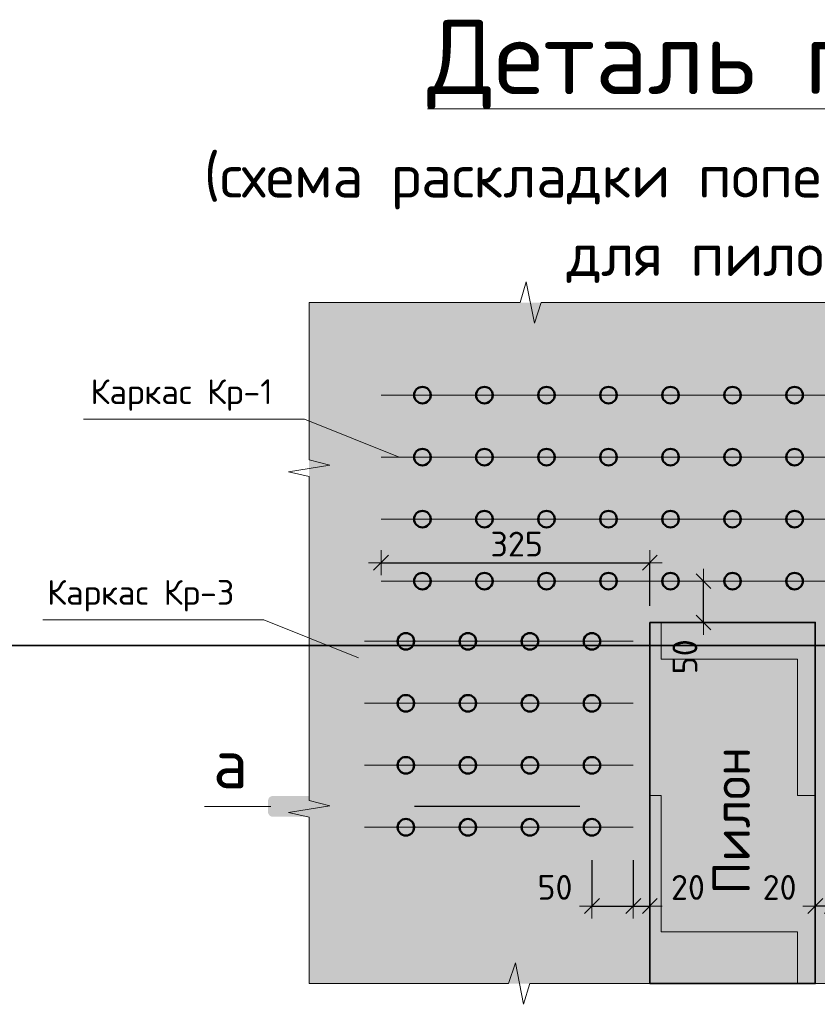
# Model space of a CAD drawing. Header units: metres. Extents: x -38 to 97, y -15 to 21.
# Tile 90 of 111: x 74.3 to 75.264, y 4.037 to 5.229. Entities that reach past the tile are written whole.
import ezdxf

# ---------------------------------------------------------------- set-up
doc = ezdxf.new("R2010")
doc.units = ezdxf.units.M
doc.header["$PDMODE"] = 65
doc.linetypes.add('______2', pattern=[0.27, 0.2, -0.07])
doc.layers.add('XR$4$_3705', color=7, linetype='Continuous')
doc.layers.add('XR$6$_3705', color=7, linetype='Continuous')
for name, color, linetype, lineweight in [('XR$4$ВК__отв в полу 1-2 эт', 220, 'Continuous', 25), ('XR$4$Размерная линия (1)', 7, 'Continuous', 13), ('XR$4$Текст_ общее_1', 7, 'Continuous', 13), ('XR$6$ВК__отв в полу 1-2 эт', 220, 'Continuous', 25), ('XR$6$Размерная линия (1)', 7, 'Continuous', 13), ('XR$6$Текст_ общее_1', 7, 'Continuous', 13)]:
    doc.layers.add(name, color=color, linetype=linetype, lineweight=lineweight)
doc.styles.add('ISOCPEUR', font='txt')
doc.dimstyles.new('DIMSTYLE_25', dxfattribs={"dimtxt": 0.03, "dimasz": 0.03, "dimexe": 0, "dimexo": 0, "dimgap": 0.015, "dimtad": 2, "dimdec": 0, "dimlfac": 1000, "dimrnd": 5, "dimzin": 12, "dimdsep": 46, "dimtxsty": 'ISOCPEUR', "dimblk1": 'ALL_ML_STRICH', "dimblk2": 'ALL_ML_STRICH', "dimsah": 1, "dimcen": 0, "dimclrd": 7, "dimclre": 256, "dimclrt": 7, "dimadec": 0, "dimazin": 0, "dimtfac": 1, "dimtdec": 0, "dimtix": 1, "dimtmove": 2, "dimatfit": 3, "dimfxl": 0, "dimtvp": 1.2, "dimtzin": 0, "dimlwd": 0, "dimlwe": -3, "dimarcsym": 0})
doc.dimstyles.new('DIMSTYLE_26', dxfattribs={"dimtxt": 0.03, "dimasz": 0.03, "dimexe": 0, "dimexo": 0, "dimgap": 0.015, "dimtad": 2, "dimdec": 0, "dimlfac": 1000, "dimrnd": 5, "dimzin": 12, "dimdsep": 46, "dimtxsty": 'ISOCPEUR', "dimblk1": 'ALL_ML_STRICH', "dimblk2": 'ALL_ML_STRICH', "dimsah": 1, "dimcen": 0, "dimclrd": 7, "dimclre": 256, "dimclrt": 7, "dimadec": 0, "dimazin": 0, "dimtfac": 1, "dimtdec": 0, "dimtix": 1, "dimtmove": 2, "dimatfit": 3, "dimfxl": 0, "dimtzin": 0, "dimlwd": 0, "dimlwe": -3, "dimarcsym": 0})
doc.dimstyles.new('DIMSTYLE_27', dxfattribs={"dimtxt": 0.03, "dimasz": 0.03, "dimexe": 0, "dimexo": 1e-06, "dimgap": 0.015, "dimtad": 2, "dimdec": 0, "dimlfac": 1000, "dimrnd": 5, "dimzin": 12, "dimdsep": 46, "dimtxsty": 'ISOCPEUR', "dimblk1": 'ALL_ML_STRICH', "dimblk2": 'ALL_ML_STRICH', "dimsah": 1, "dimcen": 0, "dimse1": 1, "dimse2": 1, "dimclrd": 7, "dimclre": 256, "dimclrt": 7, "dimadec": 0, "dimazin": 0, "dimtfac": 1, "dimtdec": 0, "dimtix": 1, "dimtmove": 2, "dimatfit": 3, "dimfxl": 0, "dimtvp": 1.2, "dimtzin": 0, "dimlwd": 0, "dimlwe": -3, "dimarcsym": 0})
doc.dimstyles.new('DIMSTYLE_28', dxfattribs={"dimtxt": 0.03, "dimasz": 0.03, "dimexe": 0, "dimexo": 1e-06, "dimgap": 0.015, "dimtad": 2, "dimdec": 0, "dimlfac": 1000, "dimrnd": 5, "dimzin": 12, "dimdsep": 46, "dimtxsty": 'ISOCPEUR', "dimblk1": 'ALL_ML_STRICH', "dimblk2": 'ALL_ML_STRICH', "dimsah": 1, "dimcen": 0, "dimse1": 1, "dimse2": 1, "dimclrd": 7, "dimclre": 256, "dimclrt": 7, "dimadec": 0, "dimazin": 0, "dimtfac": 1, "dimtdec": 0, "dimtix": 1, "dimtmove": 2, "dimatfit": 3, "dimfxl": 0, "dimtvp": 1.2, "dimtzin": 0, "dimlwd": 0, "dimlwe": -3, "dimarcsym": 0})
pattern_1 = [(0, (0.33, 0.33), (0.165, 0.165), [0.165, -0.165]), (90, (0.33, 0.33), (-0.165, 0.165), [0.165, -0.165])]

# ---------------------------------------------------------------- blocks, each defined once
blk = doc.blocks.new('ЭЛЕМЕНТ_УЗОРА_7')
at = {"color": 7, "linetype": 'Continuous', "lineweight": 13, "transparency": 33554687}
for p, q in [((74.6496, 4.8864), (74.6496, 4.8864)), ((74.6496, 4.8864), (74.6496, 4.8864)), ((75.6936, 4.8864), (75.6936, 4.8864)), ((75.6936, 4.8864), (75.6936, 4.8864)), ((74.6496, 4.0624), (74.6496, 4.0624)), ((75.6936, 4.0624), (75.6936, 4.0624))]:
    blk.add_line(p, q, dxfattribs=at)
for points in [[(74.6496, 4.8864), (74.9048, 4.8864), (74.9121, 4.9114), (74.9221, 4.8614), (74.9304, 4.8864), (75.1716, 4.8864)], [(75.1716, 4.8864), (75.4268, 4.8864), (75.4341, 4.9114), (75.4441, 4.8614), (75.4524, 4.8864), (75.6936, 4.8864)], [(74.6496, 4.4744), (74.6496, 4.6759), (74.6246, 4.6816), (74.6746, 4.6895), (74.6496, 4.6961), (74.6496, 4.8864)], [(75.6936, 4.8864), (75.6936, 4.6849), (75.7186, 4.6792), (75.6686, 4.6713), (75.6936, 4.6648), (75.6936, 4.4744)], [(74.6496, 4.0624), (74.6496, 4.2639), (74.6246, 4.2696), (74.6746, 4.2775), (74.6496, 4.2841), (74.6496, 4.4744)], [(75.6936, 4.4744), (75.6936, 4.2729), (75.7186, 4.2672), (75.6686, 4.2593), (75.6936, 4.2528), (75.6936, 4.0624)], [(75.1716, 4.0624), (74.9163, 4.0624), (74.909, 4.0374), (74.8991, 4.0874), (74.8907, 4.0624), (74.6496, 4.0624), (74.6496, 4.0624)], [(75.6936, 4.0624), (75.6936, 4.0624), (75.4383, 4.0624), (75.431, 4.0374), (75.4211, 4.0874), (75.4127, 4.0624), (75.1716, 4.0624)]]:
    blk.add_lwpolyline(points, dxfattribs=at)
blk = doc.blocks.new('ALL_ML_STRICH')
at = {"color": 0, "linetype": 'ByBlock', "lineweight": -2}
for p, q in [((0, -0.5), (0, 0.5)), ((-1, 0), (0.5, 0)), ((-0.3, -0.3), (0.3, 0.3))]:
    blk.add_line(p, q, dxfattribs=at)
blk = doc.blocks.new('*D251')
at = {"layer": 'DEFPOINTS', "color": 7, "linetype": 'Continuous', "lineweight": 13, "transparency": 33554687}
for p in [(75.1298, 4.5494), (75.1265, 4.4994), (75.1276, 4.4994)]:
    blk.add_point(p, dxfattribs=at)
at = {"layer": 'XR$4$Размерная линия (1)', "color": 7, "linetype": 'Continuous', "lineweight": -2, "transparency": 33554687}
blk.add_line((75.1265, 4.4994), (75.1265, 4.5494), dxfattribs=at)
at = {"layer": 'XR$4$Размерная линия (1)', "color": 7, "linetype": 'Continuous', "lineweight": 13, "transparency": 33554687, "xscale": 0.03, "yscale": 0.03, "zscale": 0.03}
for p, rotation in [((75.1265, 4.5494), 90), ((75.1265, 4.4994), 270)]:
    blk.add_blockref('ALL_ML_STRICH', p, dxfattribs=dict(at, rotation=rotation))
at = {"layer": 'XR$4$Размерная линия (1)', "color": 7, "linetype": 'Continuous', "lineweight": 13, "transparency": 33554687, "insert": (75.104, 4.4578), "char_height": 0.03, "width": 0.06, "attachment_point": 5, "rotation": 90, "style": 'ISOCPEUR'}
blk.add_mtext('\\A1;{50}', dxfattribs=at)
blk = doc.blocks.new('*D275')
at = {"layer": 'DEFPOINTS', "color": 7, "linetype": 'Continuous', "lineweight": 13, "transparency": 33554687}
for p in [(74.7366, 4.5717), (74.7366, 4.5494), (75.0616, 4.4994)]:
    blk.add_point(p, dxfattribs=at)
at = {"layer": 'XR$4$Размерная линия (1)', "color": 9, "linetype": 'Continuous', "lineweight": -2, "true_color": 0xc7c7c7, "transparency": 33554687}
for p, q in [((74.7366, 4.5717), (74.7366, 4.5717)), ((75.0616, 4.5194), (75.0616, 4.5717))]:
    blk.add_line(p, q, dxfattribs=at)
at = {"layer": 'XR$4$Размерная линия (1)', "color": 7, "linetype": 'Continuous', "lineweight": -2, "transparency": 33554687}
blk.add_line((74.7366, 4.5717), (75.0616, 4.5717), dxfattribs=at)
at = {"layer": 'XR$4$Размерная линия (1)', "color": 7, "linetype": 'Continuous', "lineweight": 13, "transparency": 33554687, "xscale": 0.03, "yscale": 0.03, "zscale": 0.03, "rotation": 180}
blk.add_blockref('ALL_ML_STRICH', (74.7366, 4.5717), dxfattribs=at)
at = {"layer": 'XR$4$Размерная линия (1)', "color": 7, "linetype": 'Continuous', "lineweight": 13, "transparency": 33554687, "xscale": 0.03, "yscale": 0.03, "zscale": 0.03}
blk.add_blockref('ALL_ML_STRICH', (75.0616, 4.5717), dxfattribs=at)
at = {"layer": 'XR$4$Размерная линия (1)', "color": 7, "linetype": 'Continuous', "lineweight": 13, "transparency": 33554687, "insert": (74.9006, 4.5942), "char_height": 0.03, "width": 0.09, "attachment_point": 5, "style": 'ISOCPEUR'}
blk.add_mtext('\\A1;{325}', dxfattribs=at)
blk = doc.blocks.new('*D276')
at = {"layer": 'DEFPOINTS', "color": 7, "linetype": 'Continuous', "lineweight": 13, "transparency": 33554687}
for p in [(74.9916, 4.2316), (75.0416, 4.2316), (74.9916, 4.1563)]:
    blk.add_point(p, dxfattribs=at)
at = {"layer": 'XR$4$Размерная линия (1)', "color": 9, "linetype": 'Continuous', "lineweight": -2, "true_color": 0xc7c7c7, "transparency": 33554687}
for p, q in [((74.9916, 4.2116), (74.9916, 4.1563)), ((75.0416, 4.2116), (75.0416, 4.1563))]:
    blk.add_line(p, q, dxfattribs=at)
at = {"layer": 'XR$4$Размерная линия (1)', "color": 7, "linetype": 'Continuous', "lineweight": -2, "transparency": 33554687}
blk.add_line((74.9916, 4.1563), (75.0416, 4.1563), dxfattribs=at)
at = {"layer": 'XR$4$Размерная линия (1)', "color": 7, "linetype": 'Continuous', "lineweight": 13, "transparency": 33554687, "xscale": 0.03, "yscale": 0.03, "zscale": 0.03, "rotation": 180}
blk.add_blockref('ALL_ML_STRICH', (74.9916, 4.1563), dxfattribs=at)
at = {"layer": 'XR$4$Размерная линия (1)', "color": 7, "linetype": 'Continuous', "lineweight": 13, "transparency": 33554687, "xscale": 0.03, "yscale": 0.03, "zscale": 0.03}
blk.add_blockref('ALL_ML_STRICH', (75.0416, 4.1563), dxfattribs=at)
at = {"layer": 'XR$4$Размерная линия (1)', "color": 7, "linetype": 'Continuous', "lineweight": 13, "transparency": 33554687, "insert": (74.9469, 4.1789), "char_height": 0.03, "width": 0.06, "attachment_point": 5, "style": 'ISOCPEUR'}
blk.add_mtext('\\A1;{50}', dxfattribs=at)
blk = doc.blocks.new('*D277')
at = {"layer": 'DEFPOINTS', "color": 7, "linetype": 'Continuous', "lineweight": 13, "transparency": 33554687}
for p in [(75.0416, 4.2316), (75.0616, 4.166), (75.0416, 4.1563)]:
    blk.add_point(p, dxfattribs=at)
at = {"layer": 'XR$4$Размерная линия (1)', "color": 9, "linetype": 'Continuous', "lineweight": -2, "true_color": 0xc7c7c7, "transparency": 33554687}
for p, q in [((75.0416, 4.2116), (75.0416, 4.1563)), ((75.0616, 4.1563), (75.0616, 4.1563))]:
    blk.add_line(p, q, dxfattribs=at)
at = {"layer": 'XR$4$Размерная линия (1)', "color": 7, "linetype": 'Continuous', "lineweight": -2, "transparency": 33554687}
blk.add_line((75.0416, 4.1563), (75.0616, 4.1563), dxfattribs=at)
at = {"layer": 'XR$4$Размерная линия (1)', "color": 7, "linetype": 'Continuous', "lineweight": 13, "transparency": 33554687, "xscale": 0.03, "yscale": 0.03, "zscale": 0.03, "rotation": 180}
blk.add_blockref('ALL_ML_STRICH', (75.0416, 4.1563), dxfattribs=at)
at = {"layer": 'XR$4$Размерная линия (1)', "color": 7, "linetype": 'Continuous', "lineweight": 13, "transparency": 33554687, "xscale": 0.03, "yscale": 0.03, "zscale": 0.03}
blk.add_blockref('ALL_ML_STRICH', (75.0616, 4.1563), dxfattribs=at)
at = {"layer": 'XR$4$Размерная линия (1)', "color": 7, "linetype": 'Continuous', "lineweight": 13, "transparency": 33554687, "insert": (75.1077, 4.1788), "char_height": 0.03, "width": 0.06, "attachment_point": 5, "style": 'ISOCPEUR'}
blk.add_mtext('\\A1;{20}', dxfattribs=at)
blk = doc.blocks.new('*D306')
at = {"layer": 'DEFPOINTS', "color": 7, "linetype": 'Continuous', "lineweight": 13, "transparency": 33554687}
for p in [(75.2816, 4.2316), (75.2616, 4.166), (75.2816, 4.1563)]:
    blk.add_point(p, dxfattribs=at)
at = {"layer": 'XR$4$Размерная линия (1)', "color": 9, "linetype": 'Continuous', "lineweight": -2, "true_color": 0xc7c7c7, "transparency": 33554687}
for p, q in [((75.2816, 4.2116), (75.2816, 4.1563)), ((75.2616, 4.1563), (75.2616, 4.1563))]:
    blk.add_line(p, q, dxfattribs=at)
at = {"layer": 'XR$4$Размерная линия (1)', "color": 7, "linetype": 'Continuous', "lineweight": -2, "transparency": 33554687}
blk.add_line((75.2816, 4.1563), (75.2616, 4.1563), dxfattribs=at)
at = {"layer": 'XR$4$Размерная линия (1)', "color": 7, "linetype": 'Continuous', "lineweight": 13, "transparency": 33554687, "xscale": 0.03, "yscale": 0.03, "zscale": 0.03}
for p, rotation in [((75.2616, 4.1563), 180), ((75.2816, 4.1563), 360)]:
    blk.add_blockref('ALL_ML_STRICH', p, dxfattribs=dict(at, rotation=rotation))
at = {"layer": 'XR$4$Размерная линия (1)', "color": 7, "linetype": 'Continuous', "lineweight": 13, "transparency": 33554687, "insert": (75.2185, 4.1788), "char_height": 0.03, "width": 0.06, "attachment_point": 5, "style": 'ISOCPEUR'}
blk.add_mtext('\\A1;{20}', dxfattribs=at)
blk = doc.blocks.new('ЭЛЕМЕНТ_УЗОРА_18')
at = {"color": 7, "linetype": 'Continuous', "lineweight": 13, "transparency": 33554687}
for p, q in [((74.6496, 4.8864), (74.6496, 4.8864)), ((74.6496, 4.8864), (74.6496, 4.8864)), ((75.6936, 4.8864), (75.6936, 4.8864)), ((75.6936, 4.8864), (75.6936, 4.8864)), ((74.6496, 4.0624), (74.6496, 4.0624)), ((75.6936, 4.0624), (75.6936, 4.0624))]:
    blk.add_line(p, q, dxfattribs=at)
for points in [[(74.6496, 4.8864), (74.9048, 4.8864), (74.9121, 4.9114), (74.9221, 4.8614), (74.9304, 4.8864), (75.1716, 4.8864)], [(75.1716, 4.8864), (75.4268, 4.8864), (75.4341, 4.9114), (75.4441, 4.8614), (75.4524, 4.8864), (75.6936, 4.8864)], [(74.6496, 4.4744), (74.6496, 4.6759), (74.6246, 4.6816), (74.6746, 4.6895), (74.6496, 4.6961), (74.6496, 4.8864)], [(75.6936, 4.8864), (75.6936, 4.6849), (75.7186, 4.6792), (75.6686, 4.6713), (75.6936, 4.6648), (75.6936, 4.4744)], [(74.6496, 4.0624), (74.6496, 4.2639), (74.6246, 4.2696), (74.6746, 4.2775), (74.6496, 4.2841), (74.6496, 4.4744)], [(75.6936, 4.4744), (75.6936, 4.2729), (75.7186, 4.2672), (75.6686, 4.2593), (75.6936, 4.2528), (75.6936, 4.0624)], [(75.1716, 4.0624), (74.9163, 4.0624), (74.909, 4.0374), (74.8991, 4.0874), (74.8907, 4.0624), (74.6496, 4.0624), (74.6496, 4.0624)], [(75.6936, 4.0624), (75.6936, 4.0624), (75.4383, 4.0624), (75.431, 4.0374), (75.4211, 4.0874), (75.4127, 4.0624), (75.1716, 4.0624)]]:
    blk.add_lwpolyline(points, dxfattribs=at)
blk = doc.blocks.new('*D498')
at = {"layer": 'DEFPOINTS', "color": 7, "linetype": 'Continuous', "lineweight": 13, "transparency": 33554687}
for p in [(75.1298, 4.5494), (75.1265, 4.4994), (75.1276, 4.4994)]:
    blk.add_point(p, dxfattribs=at)
at = {"layer": 'XR$6$Размерная линия (1)', "color": 7, "linetype": 'Continuous', "lineweight": -2, "transparency": 33554687}
blk.add_line((75.1265, 4.4994), (75.1265, 4.5494), dxfattribs=at)
at = {"layer": 'XR$6$Размерная линия (1)', "color": 7, "linetype": 'Continuous', "lineweight": 13, "transparency": 33554687, "xscale": 0.03, "yscale": 0.03, "zscale": 0.03}
for p, rotation in [((75.1265, 4.5494), 90), ((75.1265, 4.4994), 270)]:
    blk.add_blockref('ALL_ML_STRICH', p, dxfattribs=dict(at, rotation=rotation))
at = {"layer": 'XR$6$Размерная линия (1)', "color": 7, "linetype": 'Continuous', "lineweight": 13, "transparency": 33554687, "insert": (75.104, 4.4578), "char_height": 0.03, "width": 0.06, "attachment_point": 5, "rotation": 90, "style": 'ISOCPEUR'}
blk.add_mtext('\\A1;{50}', dxfattribs=at)
blk = doc.blocks.new('*D522')
at = {"layer": 'DEFPOINTS', "color": 7, "linetype": 'Continuous', "lineweight": 13, "transparency": 33554687}
for p in [(74.7366, 4.5717), (74.7366, 4.5494), (75.0616, 4.4994)]:
    blk.add_point(p, dxfattribs=at)
at = {"layer": 'XR$6$Размерная линия (1)', "color": 9, "linetype": 'Continuous', "lineweight": -2, "true_color": 0xc7c7c7, "transparency": 33554687}
for p, q in [((74.7366, 4.5717), (74.7366, 4.5717)), ((75.0616, 4.5194), (75.0616, 4.5717))]:
    blk.add_line(p, q, dxfattribs=at)
at = {"layer": 'XR$6$Размерная линия (1)', "color": 7, "linetype": 'Continuous', "lineweight": -2, "transparency": 33554687}
blk.add_line((74.7366, 4.5717), (75.0616, 4.5717), dxfattribs=at)
at = {"layer": 'XR$6$Размерная линия (1)', "color": 7, "linetype": 'Continuous', "lineweight": 13, "transparency": 33554687, "xscale": 0.03, "yscale": 0.03, "zscale": 0.03, "rotation": 180}
blk.add_blockref('ALL_ML_STRICH', (74.7366, 4.5717), dxfattribs=at)
at = {"layer": 'XR$6$Размерная линия (1)', "color": 7, "linetype": 'Continuous', "lineweight": 13, "transparency": 33554687, "xscale": 0.03, "yscale": 0.03, "zscale": 0.03}
blk.add_blockref('ALL_ML_STRICH', (75.0616, 4.5717), dxfattribs=at)
at = {"layer": 'XR$6$Размерная линия (1)', "color": 7, "linetype": 'Continuous', "lineweight": 13, "transparency": 33554687, "insert": (74.9006, 4.5942), "char_height": 0.03, "width": 0.09, "attachment_point": 5, "style": 'ISOCPEUR'}
blk.add_mtext('\\A1;{325}', dxfattribs=at)
blk = doc.blocks.new('*D523')
at = {"layer": 'DEFPOINTS', "color": 7, "linetype": 'Continuous', "lineweight": 13, "transparency": 33554687}
for p in [(74.9916, 4.2316), (75.0416, 4.2316), (74.9916, 4.1563)]:
    blk.add_point(p, dxfattribs=at)
at = {"layer": 'XR$6$Размерная линия (1)', "color": 9, "linetype": 'Continuous', "lineweight": -2, "true_color": 0xc7c7c7, "transparency": 33554687}
for p, q in [((74.9916, 4.2116), (74.9916, 4.1563)), ((75.0416, 4.2116), (75.0416, 4.1563))]:
    blk.add_line(p, q, dxfattribs=at)
at = {"layer": 'XR$6$Размерная линия (1)', "color": 7, "linetype": 'Continuous', "lineweight": -2, "transparency": 33554687}
blk.add_line((74.9916, 4.1563), (75.0416, 4.1563), dxfattribs=at)
at = {"layer": 'XR$6$Размерная линия (1)', "color": 7, "linetype": 'Continuous', "lineweight": 13, "transparency": 33554687, "xscale": 0.03, "yscale": 0.03, "zscale": 0.03, "rotation": 180}
blk.add_blockref('ALL_ML_STRICH', (74.9916, 4.1563), dxfattribs=at)
at = {"layer": 'XR$6$Размерная линия (1)', "color": 7, "linetype": 'Continuous', "lineweight": 13, "transparency": 33554687, "xscale": 0.03, "yscale": 0.03, "zscale": 0.03}
blk.add_blockref('ALL_ML_STRICH', (75.0416, 4.1563), dxfattribs=at)
at = {"layer": 'XR$6$Размерная линия (1)', "color": 7, "linetype": 'Continuous', "lineweight": 13, "transparency": 33554687, "insert": (74.9469, 4.1789), "char_height": 0.03, "width": 0.06, "attachment_point": 5, "style": 'ISOCPEUR'}
blk.add_mtext('\\A1;{50}', dxfattribs=at)
blk = doc.blocks.new('*D524')
at = {"layer": 'DEFPOINTS', "color": 7, "linetype": 'Continuous', "lineweight": 13, "transparency": 33554687}
for p in [(75.0416, 4.2316), (75.0616, 4.166), (75.0416, 4.1563)]:
    blk.add_point(p, dxfattribs=at)
at = {"layer": 'XR$6$Размерная линия (1)', "color": 9, "linetype": 'Continuous', "lineweight": -2, "true_color": 0xc7c7c7, "transparency": 33554687}
for p, q in [((75.0416, 4.2116), (75.0416, 4.1563)), ((75.0616, 4.1563), (75.0616, 4.1563))]:
    blk.add_line(p, q, dxfattribs=at)
at = {"layer": 'XR$6$Размерная линия (1)', "color": 7, "linetype": 'Continuous', "lineweight": -2, "transparency": 33554687}
blk.add_line((75.0416, 4.1563), (75.0616, 4.1563), dxfattribs=at)
at = {"layer": 'XR$6$Размерная линия (1)', "color": 7, "linetype": 'Continuous', "lineweight": 13, "transparency": 33554687, "xscale": 0.03, "yscale": 0.03, "zscale": 0.03, "rotation": 180}
blk.add_blockref('ALL_ML_STRICH', (75.0416, 4.1563), dxfattribs=at)
at = {"layer": 'XR$6$Размерная линия (1)', "color": 7, "linetype": 'Continuous', "lineweight": 13, "transparency": 33554687, "xscale": 0.03, "yscale": 0.03, "zscale": 0.03}
blk.add_blockref('ALL_ML_STRICH', (75.0616, 4.1563), dxfattribs=at)
at = {"layer": 'XR$6$Размерная линия (1)', "color": 7, "linetype": 'Continuous', "lineweight": 13, "transparency": 33554687, "insert": (75.1077, 4.1788), "char_height": 0.03, "width": 0.06, "attachment_point": 5, "style": 'ISOCPEUR'}
blk.add_mtext('\\A1;{20}', dxfattribs=at)
blk = doc.blocks.new('*D594')
at = {"layer": 'DEFPOINTS', "color": 7, "linetype": 'Continuous', "lineweight": 13, "transparency": 33554687}
for p in [(75.2816, 4.2316), (75.2616, 4.166), (75.2816, 4.1563)]:
    blk.add_point(p, dxfattribs=at)
at = {"layer": 'XR$6$Размерная линия (1)', "color": 9, "linetype": 'Continuous', "lineweight": -2, "true_color": 0xc7c7c7, "transparency": 33554687}
for p, q in [((75.2816, 4.2116), (75.2816, 4.1563)), ((75.2616, 4.1563), (75.2616, 4.1563))]:
    blk.add_line(p, q, dxfattribs=at)
at = {"layer": 'XR$6$Размерная линия (1)', "color": 7, "linetype": 'Continuous', "lineweight": -2, "transparency": 33554687}
blk.add_line((75.2816, 4.1563), (75.2616, 4.1563), dxfattribs=at)
at = {"layer": 'XR$6$Размерная линия (1)', "color": 7, "linetype": 'Continuous', "lineweight": 13, "transparency": 33554687, "xscale": 0.03, "yscale": 0.03, "zscale": 0.03}
for p, rotation in [((75.2616, 4.1563), 180), ((75.2816, 4.1563), 360)]:
    blk.add_blockref('ALL_ML_STRICH', p, dxfattribs=dict(at, rotation=rotation))
at = {"layer": 'XR$6$Размерная линия (1)', "color": 7, "linetype": 'Continuous', "lineweight": 13, "transparency": 33554687, "insert": (75.2185, 4.1788), "char_height": 0.03, "width": 0.06, "attachment_point": 5, "style": 'ISOCPEUR'}
blk.add_mtext('\\A1;{20}', dxfattribs=at)

msp = doc.modelspace()

# ---------------------------------------------------------------- hatches: boundary and pattern name
at = {"linetype": 'Continuous', "lineweight": 13, "true_color": 0xf0eae8, "transparency": 33554687}
msp.add_hatch(color=7, dxfattribs=at).paths.add_polyline_path([(74.6496, 4.8864), (74.6496, 4.0624), (75.6936, 4.0624), (75.6936, 4.8864)])
msp.add_hatch(color=7, dxfattribs=at).paths.add_polyline_path([(74.6496, 4.8864), (74.6496, 4.0624), (75.6936, 4.0624), (75.6936, 4.8864)])
at = {"linetype": 'Continuous', "lineweight": 13, "transparency": 33554687}
h = msp.add_hatch(dxfattribs=at)
h.set_pattern_fill('____', scale=0.165, style=0, pattern_type=2)
h.set_pattern_definition(pattern_1)
h.paths.add_polyline_path([(75.0616, 4.0624), (75.2616, 4.0624), (75.2616, 4.4994), (75.0616, 4.4994)], flags=0)
h = msp.add_hatch(dxfattribs=at)
h.set_pattern_fill('____', scale=0.165, style=0, pattern_type=2)
h.set_pattern_definition(pattern_1)
h.paths.add_polyline_path([(75.0616, 4.0624), (75.2616, 4.0624), (75.2616, 4.4994), (75.0616, 4.4994)], flags=0)
at = {"linetype": 'Continuous', "lineweight": 25, "true_color": 0x000000, "transparency": 33554687}
for points in [[(74.6051, 4.2894), (74.6043, 4.2892), (74.6036, 4.289), (74.6029, 4.2886), (74.6023, 4.2882), (74.6017, 4.2877), (74.6012, 4.2871), (74.6008, 4.2865), (74.6004, 4.2858), (74.6002, 4.2851), (74.6, 4.2843), (74.6, 4.2836), (74.6, 4.2702), (74.6, 4.2694), (74.6002, 4.2687), (74.6004, 4.268), (74.6008, 4.2673), (74.6012, 4.2666), (74.6017, 4.2661), (74.6023, 4.2655), (74.6029, 4.2651), (74.6036, 4.2648), (74.6043, 4.2645), (74.6051, 4.2644), (74.6058, 4.2643), (74.7033, 4.2643), (74.7033, 4.2894), (74.6058, 4.2894)], [(74.6051, 4.2894), (74.6043, 4.2892), (74.6036, 4.289), (74.6029, 4.2886), (74.6023, 4.2882), (74.6017, 4.2877), (74.6012, 4.2871), (74.6008, 4.2865), (74.6004, 4.2858), (74.6002, 4.2851), (74.6, 4.2843), (74.6, 4.2836), (74.6, 4.2702), (74.6, 4.2694), (74.6002, 4.2687), (74.6004, 4.268), (74.6008, 4.2673), (74.6012, 4.2666), (74.6017, 4.2661), (74.6023, 4.2655), (74.6029, 4.2651), (74.6036, 4.2648), (74.6043, 4.2645), (74.6051, 4.2644), (74.6058, 4.2643), (74.7033, 4.2643), (74.7033, 4.2894), (74.6058, 4.2894)], [(75.0705, 4.2894), (75.0697, 4.2894), (74.9723, 4.2894), (74.9723, 4.2643), (75.0697, 4.2643), (75.0705, 4.2644), (75.0713, 4.2645), (75.072, 4.2648), (75.0727, 4.2651), (75.0733, 4.2655), (75.0739, 4.2661), (75.0744, 4.2666), (75.0748, 4.2673), (75.0752, 4.268), (75.0754, 4.2687), (75.0756, 4.2694), (75.0756, 4.2702), (75.0756, 4.2836), (75.0756, 4.2843), (75.0754, 4.2851), (75.0752, 4.2858), (75.0748, 4.2865), (75.0744, 4.2871), (75.0739, 4.2877), (75.0733, 4.2882), (75.0727, 4.2886), (75.072, 4.289), (75.0713, 4.2892)], [(75.0705, 4.2894), (75.0697, 4.2894), (74.9723, 4.2894), (74.9723, 4.2643), (75.0697, 4.2643), (75.0705, 4.2644), (75.0713, 4.2645), (75.072, 4.2648), (75.0727, 4.2651), (75.0733, 4.2655), (75.0739, 4.2661), (75.0744, 4.2666), (75.0748, 4.2673), (75.0752, 4.268), (75.0754, 4.2687), (75.0756, 4.2694), (75.0756, 4.2702), (75.0756, 4.2836), (75.0756, 4.2843), (75.0754, 4.2851), (75.0752, 4.2858), (75.0748, 4.2865), (75.0744, 4.2871), (75.0739, 4.2877), (75.0733, 4.2882), (75.0727, 4.2886), (75.072, 4.289), (75.0713, 4.2892)]]:
    msp.add_hatch(color=18, dxfattribs=at).paths.add_polyline_path(points)

# ---------------------------------------------------------------- linework, layer by layer
at = {"color": 7, "linetype": 'Continuous', "lineweight": 35, "transparency": 33554687}
msp.add_line((67.9198, 4.4717), (86.4198, 4.4717), dxfattribs=at)
msp.add_line((67.9198, 4.4717), (86.4198, 4.4717), dxfattribs=at)
at = {"color": 7, "linetype": '______2', "lineweight": 25, "transparency": 33554687}
msp.add_line((74.9769, 4.2769), (74.6883, 4.2769), dxfattribs=at)
msp.add_line((74.9769, 4.2769), (74.6883, 4.2769), dxfattribs=at)
at = {"color": 7, "linetype": 'Continuous', "lineweight": 13, "transparency": 33554687}
for points in [[(74.3768, 4.7454), (74.644, 4.7454), (74.7587, 4.6994)], [(74.3768, 4.7454), (74.644, 4.7454), (74.7587, 4.6994)], [(74.3275, 4.5026), (74.5947, 4.5026), (74.7094, 4.4566)], [(74.3275, 4.5026), (74.5947, 4.5026), (74.7094, 4.4566)]]:
    msp.add_lwpolyline(points, dxfattribs=at)
at = {"color": 7, "linetype": 'Continuous', "lineweight": 35, "transparency": 33554687}
msp.add_lwpolyline([(75.0616, 4.4994), (75.2616, 4.4994), (75.2616, 4.0624), (75.0616, 4.0624), (75.0616, 4.4994)], dxfattribs=at)
msp.add_lwpolyline([(75.0616, 4.4994), (75.2616, 4.4994), (75.2616, 4.0624), (75.0616, 4.0624), (75.0616, 4.4994)], dxfattribs=at)
at = {"layer": 'XR$4$_3705', "color": 7, "linetype": 'Continuous', "lineweight": 50, "transparency": 33554687}
for centre in [(74.7866, 4.7744), (74.8616, 4.7744), (74.9366, 4.7744), (75.0116, 4.7744), (75.0866, 4.7744), (75.1616, 4.7744), (75.2366, 4.7744), (74.7866, 4.6994), (74.8616, 4.6994), (74.9366, 4.6994), (75.0116, 4.6994), (75.0866, 4.6994), (75.1616, 4.6994), (75.2366, 4.6994), (74.7866, 4.6244), (74.8616, 4.6244), (74.9366, 4.6244), (75.0116, 4.6244), (75.0866, 4.6244), (75.1616, 4.6244), (75.2366, 4.6244), (74.7866, 4.5494), (74.8616, 4.5494), (74.9366, 4.5494), (75.0116, 4.5494), (75.0866, 4.5494), (75.1616, 4.5494), (75.2366, 4.5494), (74.7666, 4.4766), (74.8416, 4.4766), (74.9166, 4.4766), (74.9916, 4.4766), (74.7666, 4.4016), (74.8416, 4.4016), (74.9166, 4.4016), (74.9916, 4.4016), (74.7666, 4.3266), (74.8416, 4.3266), (74.9166, 4.3266), (74.9916, 4.3266), (74.7666, 4.2516), (74.8416, 4.2516), (74.9166, 4.2516), (74.9916, 4.2516)]:
    msp.add_circle(centre, 0.01, dxfattribs=at)
at = {"layer": 'XR$4$ВК__отв в полу 1-2 эт', "color": 7, "linetype": 'Continuous', "lineweight": 13, "transparency": 33554687}
for p, q in [((75.5866, 4.7744), (74.7366, 4.7744)), ((75.5866, 4.6994), (74.7366, 4.6994)), ((75.5866, 4.6244), (74.7366, 4.6244)), ((75.5866, 4.5494), (74.7366, 4.5494)), ((74.7166, 4.4766), (75.0416, 4.4766)), ((74.7166, 4.4016), (75.0416, 4.4016)), ((74.7166, 4.3266), (75.0416, 4.3266)), ((74.6033, 4.2769), (74.5233, 4.2769)), ((74.7166, 4.2516), (75.0416, 4.2516))]:
    msp.add_line(p, q, dxfattribs=at)
at = {"layer": 'XR$6$_3705', "color": 7, "linetype": 'Continuous', "lineweight": 50, "transparency": 33554687}
for centre in [(74.7866, 4.7744), (74.8616, 4.7744), (74.9366, 4.7744), (75.0116, 4.7744), (75.0866, 4.7744), (75.1616, 4.7744), (75.2366, 4.7744), (74.7866, 4.6994), (74.8616, 4.6994), (74.9366, 4.6994), (75.0116, 4.6994), (75.0866, 4.6994), (75.1616, 4.6994), (75.2366, 4.6994), (74.7866, 4.6244), (74.8616, 4.6244), (74.9366, 4.6244), (75.0116, 4.6244), (75.0866, 4.6244), (75.1616, 4.6244), (75.2366, 4.6244), (74.7866, 4.5494), (74.8616, 4.5494), (74.9366, 4.5494), (75.0116, 4.5494), (75.0866, 4.5494), (75.1616, 4.5494), (75.2366, 4.5494), (74.7666, 4.4766), (74.8416, 4.4766), (74.9166, 4.4766), (74.9916, 4.4766), (74.7666, 4.4016), (74.8416, 4.4016), (74.9166, 4.4016), (74.9916, 4.4016), (74.7666, 4.3266), (74.8416, 4.3266), (74.9166, 4.3266), (74.9916, 4.3266), (74.7666, 4.2516), (74.8416, 4.2516), (74.9166, 4.2516), (74.9916, 4.2516)]:
    msp.add_circle(centre, 0.01, dxfattribs=at)
at = {"layer": 'XR$6$ВК__отв в полу 1-2 эт', "color": 7, "linetype": 'Continuous', "lineweight": 13, "transparency": 33554687}
for p, q in [((75.5866, 4.7744), (74.7366, 4.7744)), ((75.5866, 4.6994), (74.7366, 4.6994)), ((75.5866, 4.6244), (74.7366, 4.6244)), ((75.5866, 4.5494), (74.7366, 4.5494)), ((74.7166, 4.4766), (75.0416, 4.4766)), ((74.7166, 4.4016), (75.0416, 4.4016)), ((74.7166, 4.3266), (75.0416, 4.3266)), ((74.6033, 4.2769), (74.5233, 4.2769)), ((74.7166, 4.2516), (75.0416, 4.2516))]:
    msp.add_line(p, q, dxfattribs=at)

# ---------------------------------------------------------------- block references
at = {"color": 7, "linetype": 'Continuous', "lineweight": 13, "transparency": 33554687}
for name in ['ЭЛЕМЕНТ_УЗОРА_7', 'ЭЛЕМЕНТ_УЗОРА_18']:
    msp.add_blockref(name, (0, 0), dxfattribs=at)

# ---------------------------------------------------------------- texts
at = {"color": 7, "linetype": 'Continuous', "lineweight": 13, "transparency": 33554687, "attachment_point": 5, "style": 'ISOCPEUR'}
for s, insert, char_height, width in [('\\A1;{\\fISOCPEUR|i0|b0;\\H0.030000;\\W1.000000;\\C7;Каркас Кр-1}\\P', (74.4954, 4.7745), 0.03, 0.245259), ('\\A1;{\\fISOCPEUR|i0|b0;\\H0.030000;\\W1.000000;\\C7;Каркас Кр-1}\\P', (74.4954, 4.7745), 0.03, 0.245259), ('\\A1;{\\fISOCPEUR|i0|b0;\\H0.030000;\\W1.000000;\\C7;Каркас Кр-3}\\P', (74.446, 4.5317), 0.03, 0.25163), ('\\A1;{\\fISOCPEUR|i0|b0;\\H0.030000;\\W1.000000;\\C7;Каркас Кр-3}\\P', (74.446, 4.5317), 0.03, 0.25163), ('\\A1;{\\fISOCPEUR|i0|b0;\\H0.060000;\\W1.000000;\\C7;а}\\P', (74.5546, 4.3288), 0.06, 0.072), ('\\A1;{\\fISOCPEUR|i0|b0;\\H0.060000;\\W1.000000;\\C7;а}\\P', (74.5546, 4.3288), 0.06, 0.072)]:
    msp.add_mtext(s, dxfattribs=dict(at, insert=insert, char_height=char_height, width=width))
at = {"color": 251, "linetype": 'Continuous', "lineweight": 50, "true_color": 0x575757, "transparency": 33554687, "insert": (75.1601, 4.2594), "char_height": 0.045, "width": 0.183316, "attachment_point": 5, "rotation": 90, "style": 'ISOCPEUR'}
msp.add_mtext('\\A1;{\\fISOCPEUR|i0|b1;\\H0.045000;\\W1.000000;\\c3260503895;Пилон}\\P', dxfattribs=at)
msp.add_mtext('\\A1;{\\fISOCPEUR|i0|b1;\\H0.045000;\\W1.000000;\\c3260503895;Пилон}\\P', dxfattribs=at)
at = {"layer": 'XR$4$Текст_ общее_1', "color": 7, "linetype": 'Continuous', "lineweight": 13, "transparency": 33554687, "insert": (75.1817, 5.2286), "char_height": 0.09, "width": 2.301075, "attachment_point": 2, "line_spacing_factor": 1.084337}
msp.add_mtext('\\A1;{\\L\\fISOCPEUR|i0|b0;\\H0.090000;\\W1.000000;\\C7;  Деталь плана 1\\l}\\P{\\fISOCPEUR|i0|b0;\\H0.052500;\\W1.000000;\\C7;(схема раскладки поперечной арматуры}\\P{\\fISOCPEUR|i0|b0;\\H0.052500;\\W1.000000;\\C7;для пилонов)}\\P', dxfattribs=at)
at = {"layer": 'XR$6$Текст_ общее_1', "color": 7, "linetype": 'Continuous', "lineweight": 13, "transparency": 33554687, "insert": (75.1817, 5.2286), "char_height": 0.09, "width": 2.301075, "attachment_point": 2, "line_spacing_factor": 1.084337}
msp.add_mtext('\\A1;{\\L\\fISOCPEUR|i0|b0;\\H0.090000;\\W1.000000;\\C7;  Деталь плана 1\\l}\\P{\\fISOCPEUR|i0|b0;\\H0.052500;\\W1.000000;\\C7;(схема раскладки поперечной арматуры}\\P{\\fISOCPEUR|i0|b0;\\H0.052500;\\W1.000000;\\C7;для пилонов)}\\P', dxfattribs=at)

# ---------------------------------------------------------------- dimensions: what is measured, and where the dimension line sits
at = {"layer": 'XR$4$Размерная линия (1)', "color": 7, "linetype": 'Continuous', "lineweight": 13, "transparency": 33554687}
for base, p1, p2, dimstyle, picture, middle in [((75.0616, 4.5717), (74.7366, 4.5717), (75.0616, 4.5194), 'DIMSTYLE_26', '*D275', (74.9006, 4.5942)), ((75.0416, 4.1563), (74.9916, 4.2116), (75.0416, 4.2116), 'DIMSTYLE_25', '*D276', (74.9469, 4.1789)), ((75.0616, 4.1563), (75.0416, 4.2116), (75.0616, 4.1563), 'DIMSTYLE_25', '*D277', (75.1077, 4.1788))]:
    dim = msp.add_linear_dim(base=base, p1=p1, p2=p2, dimstyle=dimstyle, override={"dimpost": '<>', "dimclrd": 7, "dimclre": 9, "dimclrt": 7, "dimlwd": 0, "dimlwe": 65533}, dxfattribs=at)
    dim.commit()
    dim.dimension.update_dxf_attribs({"geometry": picture, "text_midpoint": middle, "dimtype": 160})
for base, p1, p2, angle, dimstyle, picture, middle in [((75.1265, 4.5494), (75.1276, 4.4994), (75.1298, 4.5494), 90, 'DIMSTYLE_27', '*D251', (75.104, 4.4578)), ((75.2616, 4.1563), (75.2816, 4.2116), (75.2616, 4.1563), 180, 'DIMSTYLE_25', '*D306', (75.2185, 4.1788))]:
    dim = msp.add_linear_dim(base=base, p1=p1, p2=p2, angle=angle, dimstyle=dimstyle, override={"dimpost": '<>', "dimclrd": 7, "dimclre": 9, "dimclrt": 7, "dimlwd": 0, "dimlwe": 65533}, dxfattribs=at)
    dim.commit()
    dim.dimension.update_dxf_attribs({"geometry": picture, "text_midpoint": middle, "dimtype": 160})
at = {"layer": 'XR$6$Размерная линия (1)', "color": 7, "linetype": 'Continuous', "lineweight": 13, "transparency": 33554687}
for base, p1, p2, dimstyle, picture, middle in [((75.0616, 4.5717), (74.7366, 4.5717), (75.0616, 4.5194), 'DIMSTYLE_26', '*D522', (74.9006, 4.5942)), ((75.0416, 4.1563), (74.9916, 4.2116), (75.0416, 4.2116), 'DIMSTYLE_25', '*D523', (74.9469, 4.1789)), ((75.0616, 4.1563), (75.0416, 4.2116), (75.0616, 4.1563), 'DIMSTYLE_25', '*D524', (75.1077, 4.1788))]:
    dim = msp.add_linear_dim(base=base, p1=p1, p2=p2, dimstyle=dimstyle, override={"dimpost": '<>', "dimclrd": 7, "dimclre": 9, "dimclrt": 7, "dimlwd": 0, "dimlwe": 65533}, dxfattribs=at)
    dim.commit()
    dim.dimension.update_dxf_attribs({"geometry": picture, "text_midpoint": middle, "dimtype": 160})
for base, p1, p2, angle, dimstyle, picture, middle in [((75.1265, 4.5494), (75.1276, 4.4994), (75.1298, 4.5494), 90, 'DIMSTYLE_28', '*D498', (75.104, 4.4578)), ((75.2616, 4.1563), (75.2816, 4.2116), (75.2616, 4.1563), 180, 'DIMSTYLE_25', '*D594', (75.2185, 4.1788))]:
    dim = msp.add_linear_dim(base=base, p1=p1, p2=p2, angle=angle, dimstyle=dimstyle, override={"dimpost": '<>', "dimclrd": 7, "dimclre": 9, "dimclrt": 7, "dimlwd": 0, "dimlwe": 65533}, dxfattribs=at)
    dim.commit()
    dim.dimension.update_dxf_attribs({"geometry": picture, "text_midpoint": middle, "dimtype": 160})

doc.saveas('drawing.dxf')
